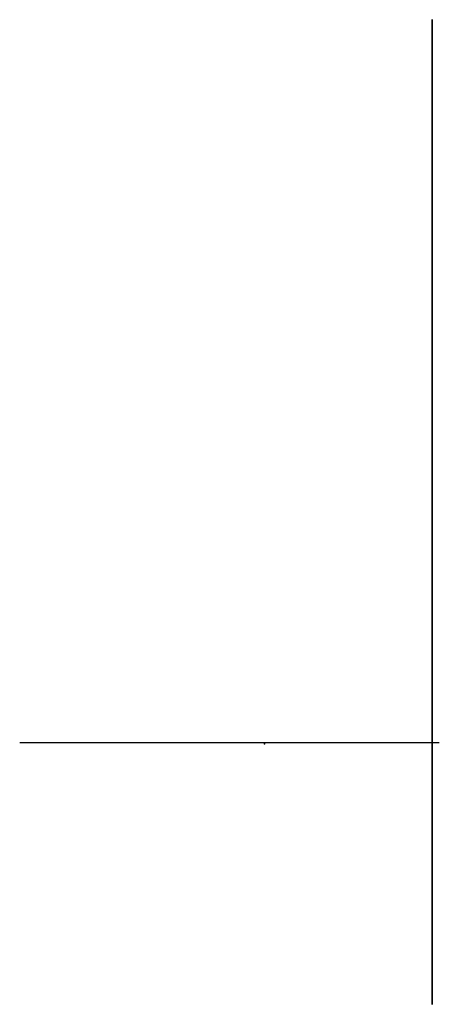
# Model space of a CAD drawing. Header units: centimetres. Extents: x -32 to 23, y -34 to 95.
import ezdxf

# ---------------------------------------------------------------- set-up
doc = ezdxf.new("R2010")
doc.units = ezdxf.units.CM
doc.header["$MEASUREMENT"] = 0
for name, color, linetype in [('VincentSheppard_LoopSofa v7_Sketch1', 7, 'Continuous'), ('VincentSheppard_LoopSofa v7_Sketch2', 7, 'Continuous'), ('VincentSheppard_LoopSofa v7_Sketch3', 7, 'Continuous')]:
    doc.layers.add(name, color=color, linetype=linetype)

msp = doc.modelspace()

# ---------------------------------------------------------------- linework, layer by layer
at = {"layer": 'VincentSheppard_LoopSofa v7_Sketch1'}
msp.add_line((-32.11, 0.17), (22.89, 0.17), dxfattribs=at)
msp.add_point((0, 0), dxfattribs=at)
at = {"layer": 'VincentSheppard_LoopSofa v7_Sketch2'}
for p, q in [((21.95, 77.49, -41.81), (21.95, 77.53, -40.82)), ((21.95, 52.13, -28.93), (21.95, 51.11, -29.65)), ((21.95, 36.98, 15.52), (21.95, 37.65, 15.15)), ((21.95, 34.91, 1.93), (21.95, 36.62, 1.59)), ((21.95, 36.48, 23.28), (21.95, 36.52, 23.5)), ((21.95, 36.52, 23.5), (21.95, 36.41, 24.05)), ((21.95, 36.29, 22.89), (21.95, 36.48, 23.28)), ((21.95, 36.41, 24.05), (21.95, 36.39, 24.09)), ((21.95, 36.39, 24.09), (21.95, 36.35, 24.14)), ((21.95, 36.35, 24.14), (21.95, 35.91, 24.48)), ((21.95, 36.09, 22.68), (21.95, 36.29, 22.89)), ((21.95, 35.68, 22.56), (21.95, 36.09, 22.68)), ((21.95, 35.91, 24.48), (21.95, 35.84, 24.5)), ((21.95, 35.41, 23.27), (21.95, 35.88, 23.79)), ((21.95, 35.84, 24.5), (21.95, 35.69, 24.51)), ((21.95, 35.69, 24.51), (21.95, 35.35, 24.53)), ((21.95, 35.61, 22.59), (21.95, 35.68, 22.56)), ((21.95, 35.57, 22.57), (21.95, 35.61, 22.59)), ((21.95, 35.53, 22.6), (21.95, 35.57, 22.57)), ((21.95, 34.91, 22.84), (21.95, 35.53, 22.6)), ((21.95, 35.35, 24.53), (21.95, 35.09, 24.38)), ((21.95, 35.32, -22.15), (21.95, 33.99, -22.4)), ((21.95, 35.09, 24.38), (21.95, 34.95, 24.3)), ((21.95, 34.95, 24.3), (21.95, 34.94, 24.29)), ((21.95, 34.94, 24.29), (21.95, 34.62, 23.71)), ((21.95, 34.78, 23.01), (21.95, 34.91, 22.84)), ((21.95, 34.7, 23.19), (21.95, 34.78, 23.01)), ((21.95, 34.65, 23.5), (21.95, 34.7, 23.19)), ((21.95, 34.61, 23.68), (21.95, 34.65, 23.5)), ((21.95, 34.62, 23.71), (21.95, 34.61, 23.69)), ((21.95, 34.61, 23.69), (21.95, 34.61, 23.68)), ((21.95, 32.49, 24.6), (21.95, 24.05, 25.85)), ((21.95, 26.95, 26.21), (21.95, 13.3, 26.81)), ((21.95, 5.9, 27.14), (21.95, -5.47, 27.64)), ((21.95, 0.2, 27.21), (21.95, 0.3, 28.19))]:
    msp.add_line(p, q, dxfattribs=at)
msp.add_open_spline([(21.95, 77.7, -41.01), (21.95, 77.05, -40.32), (21.95, 75.72, -39), (21.95, 73.65, -37.18), (21.95, 70.7, -35.07), (21.95, 66.73, -32.98), (21.95, 62.49, -31.4), (21.95, 58.04, -30.27), (21.95, 53.48, -29.5), (21.95, 48.93, -28.94), (21.95, 44.61, -28.36), (21.95, 40.74, -27.5), (21.95, 37.57, -26.12), (21.95, 35.27, -24), (21.95, 33.93, -21.05), (21.95, 33.48, -17.32), (21.95, 33.71, -13.02), (21.95, 34.34, -8.46), (21.95, 35.06, -3.96), (21.95, 35.65, 0.23), (21.95, 35.98, 3.92), (21.95, 36.13, 7.14), (21.95, 36.31, 10.05), (21.95, 36.72, 12.86), (21.95, 37.41, 15.72), (21.95, 38.09, 18.59), (21.95, 38.05, 21.2), (21.95, 36.73, 23.22), (21.95, 33.98, 24.45), (21.95, 30.88, 24.97), (21.95, 28.74, 25.12), (21.95, 28.11, 25.27), (21.95, 26.18, 25.53), (21.95, 21.88, 25.93), (21.95, 15.66, 26.4), (21.95, 8.81, 26.88), (21.95, 4.12, 27.17), (21.95, 1.67, 27.32), (21.95, 0.61, 27.37), (21.95, 0.22, 27.39)], degree=5, dxfattribs=at)
for p in [(21.95, 28.1, 21.85), (21.95, 27.74, 24.99), (21.95, -0.06, -0.09)]:
    msp.add_point(p, dxfattribs=at)
at = {"layer": 'VincentSheppard_LoopSofa v7_Sketch3'}
for p, q in [((21.95, 94.94, 39.87), (21.95, -34.17, 39.87)), ((21.95, 94.94, -69.1), (21.95, 94.94, 39.87)), ((21.95, -34.17, -69.1), (21.95, 94.94, -69.1)), ((21.95, -34.17, 39.87), (21.95, -34.17, -69.1))]:
    msp.add_line(p, q, dxfattribs=at)
msp.add_point((21.95, 0), dxfattribs=at)

doc.saveas('drawing.dxf')
